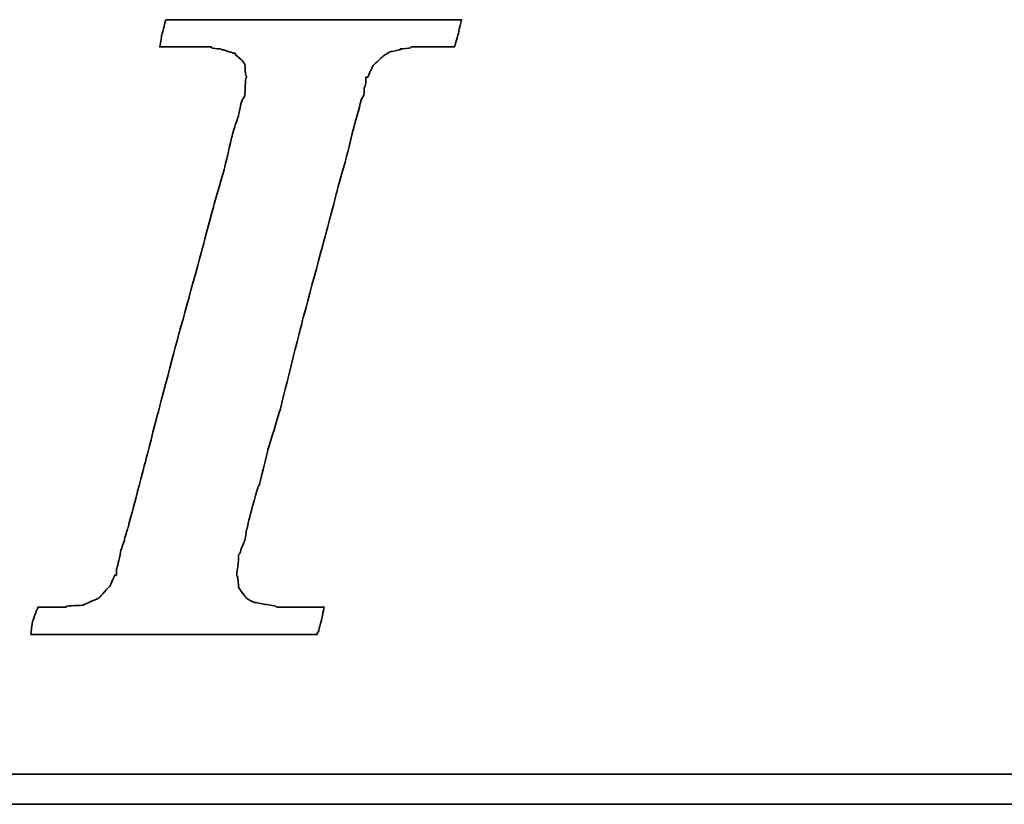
# Model space of a CAD drawing. Header units: millimetres. Extents: x 920 to 1152, y 73 to 164.
# Tile 32 of 50: x 1091.47 to 1094.85, y 95.73 to 98.42. Entities that reach past the tile are written whole.
import ezdxf

# ---------------------------------------------------------------- set-up
doc = ezdxf.new("R2010")
doc.units = ezdxf.units.MM
doc.header["$LTSCALE"] = 0.15
doc.layers.add('DIM', color=4, linetype='CONTINUOUS')
doc.layers.add('layer 1', color=7, linetype='CONTINUOUS')

# ---------------------------------------------------------------- blocks, each defined once
blk = doc.blocks.new('TBI MOTION logo(完整正式版)')
at = {"layer": 'layer 1', "color": 22, "lineweight": 35}
for points, knots in [([(-40.59125, -7.94375), (-40.59125, -7.94375), (-40.97375, -7.94375), (-40.97375, -7.94375), (-40.97375, -7.94375), (-40.97375, -7.94375), (-41.38125, -7.94375), (-41.38125, -7.94375), (-41.38125, -7.94375), (-41.38125, -7.94375), (-41.54875, -7.94375), (-41.54875, -7.94375), (-41.54875, -7.94375), (-41.54875, -7.94375), (-41.59875, -7.94375), (-41.59875, -7.94375), (-41.59875, -7.94375), (-41.59875, -7.94375), (-41.88375, -7.94375), (-41.88375, -7.94375), (-41.88375, -7.94375), (-41.88375, -7.94375), (-41.90875, -7.91875), (-41.90875, -7.91875), (-41.90875, -7.91875), (-41.90875, -7.91875), (-42.19875, -7.87125), (-42.19875, -7.87125), (-42.19875, -7.87125), (-42.19875, -7.87125), (-42.43875, -7.82375), (-42.43875, -7.82375), (-42.43875, -7.82375), (-42.43875, -7.82375), (-42.45875, -7.82375), (-42.45875, -7.82375), (-42.45875, -7.82375), (-42.45875, -7.82375), (-42.48625, -7.82375), (-42.48625, -7.82375), (-42.48625, -7.82375), (-42.48625, -7.82375), (-42.67625, -7.72375), (-42.67625, -7.72375), (-42.67625, -7.72375), (-42.67625, -7.72375), (-42.70125, -7.70375), (-42.70125, -7.70375), (-42.70125, -7.70375), (-42.70125, -7.70375), (-42.72375, -7.67875), (-42.72375, -7.67875), (-42.72375, -7.67875), (-42.72375, -7.67875), (-42.86875, -7.48875), (-42.86875, -7.48875), (-42.86875, -7.48875), (-42.86875, -7.48875), (-42.89375, -7.43875), (-42.89375, -7.43875), (-42.89375, -7.43875), (-42.89375, -7.43875), (-42.91875, -7.38875), (-42.91875, -7.38875), (-42.91875, -7.38875), (-42.91875, -7.38875), (-42.93875, -7.12875), (-42.93875, -7.12875), (-42.93875, -7.12875), (-42.93875, -7.12875), (-42.96375, -7.10375), (-42.96375, -7.10375), (-42.96375, -7.10375), (-42.96375, -7.10375), (-42.96375, -7.05375), (-42.96375, -7.05375), (-42.96375, -7.05375), (-42.96375, -7.05375), (-42.96375, -7.00875), (-42.96375, -7.00875), (-42.96375, -7.00875), (-42.96375, -7.00875), (-42.91875, -6.69625), (-42.91875, -6.69625), (-42.91875, -6.69625), (-42.91875, -6.69625), (-42.91875, -6.62375), (-42.91875, -6.62375), (-42.91875, -6.62375), (-42.91875, -6.62375), (-42.91875, -6.59625), (-42.91875, -6.59625), (-42.91875, -6.59625), (-42.91875, -6.59625), (-42.91875, -6.57375), (-42.91875, -6.57375), (-42.91875, -6.57375), (-42.91875, -6.57375), (-42.91875, -6.52875), (-42.91875, -6.52875), (-42.91875, -6.52875), (-42.91875, -6.52875), (-42.89375, -6.50375), (-42.89375, -6.50375), (-42.89375, -6.50375), (-42.89375, -6.50375), (-42.84375, -6.38375), (-42.84375, -6.38375), (-42.84375, -6.38375), (-42.84375, -6.38375), (-42.84375, -6.35875), (-42.84375, -6.35875), (-42.84375, -6.35875), (-42.84375, -6.35875), (-42.74625, -6.14375), (-42.74625, -6.14375), (-42.74625, -6.14375), (-42.74625, -6.14375), (-42.70125, -5.85375), (-42.70125, -5.85375), (-42.70125, -5.85375), (-42.70125, -5.85375), (-42.60375, -5.47125), (-42.60375, -5.47125), (-42.60375, -5.47125), (-42.60375, -5.47125), (-42.60375, -5.44875), (-42.60375, -5.44875), (-42.60375, -5.44875), (-42.60375, -5.44875), (-42.38875, -4.67875), (-42.38875, -4.67875), (-42.38875, -4.67875), (-42.38875, -4.67875), (-42.36375, -4.65375), (-42.36375, -4.65375), (-42.36375, -4.65375), (-42.36375, -4.65375), (-42.12375, -3.69625), (-42.12375, -3.69625), (-42.12375, -3.69625), (-42.12375, -3.69625), (-42.12375, -3.67374), (-42.12375, -3.67374), (-42.12375, -3.67374), (-42.12375, -3.67374), (-41.78875, -2.59374), (-41.78875, -2.59374), (-41.78875, -2.59374), (-41.78875, -2.59374), (-41.18875, -0.19375), (-41.18875, -0.19375), (-41.18875, -0.19375), (-41.18875, -0.19375), (-40.54375, 2.20624), (-40.54375, 2.20624), (-40.54375, 2.20624), (-40.54375, 2.20624), (-40.25375, 3.30875), (-40.25375, 3.30875), (-40.25375, 3.30875), (-40.25375, 3.30875), (-39.98875, 4.27125), (-39.98875, 4.27125), (-39.98875, 4.27125), (-39.98875, 4.27125), (-39.77375, 5.13125), (-39.77375, 5.13125), (-39.77375, 5.13125), (-39.77375, 5.13125), (-39.67875, 5.47125), (-39.67875, 5.47125), (-39.67875, 5.47125), (-39.67875, 5.47125), (-39.60375, 5.75625), (-39.60375, 5.75625), (-39.60375, 5.75625), (-39.60375, 5.75625), (-39.60375, 5.78125), (-39.60375, 5.78125), (-39.60375, 5.78125), (-39.60375, 5.78125), (-39.50875, 5.97125), (-39.50875, 5.97125), (-39.50875, 5.97125), (-39.50875, 5.97125), (-39.50875, 6.13875), (-39.50875, 6.13875), (-39.50875, 6.13875), (-39.50875, 6.13875), (-39.48625, 6.16625), (-39.48625, 6.16625), (-39.48625, 6.16625), (-39.48625, 6.16625), (-39.46125, 6.28625), (-39.46125, 6.28625), (-39.46125, 6.28625), (-39.46125, 6.28625), (-39.46125, 6.42625), (-39.46125, 6.42625), (-39.46125, 6.42625), (-39.46125, 6.42625), (-39.41375, 6.42625), (-39.41375, 6.42625), (-39.41375, 6.42625), (-39.41375, 6.42625), (-39.29375, 6.69125), (-39.29375, 6.69125), (-39.29375, 6.69125), (-39.29375, 6.69125), (-39.26875, 6.74125), (-39.26875, 6.74125), (-39.26875, 6.74125), (-39.26875, 6.74125), (-39.24375, 6.76625), (-39.24375, 6.76625), (-39.24375, 6.76625), (-39.24375, 6.76625), (-38.98375, 7.00624), (-38.98375, 7.00624), (-38.98375, 7.00624), (-38.98375, 7.00624), (-38.95625, 7.02624), (-38.95625, 7.02624), (-38.95625, 7.02624), (-38.95625, 7.02624), (-38.78875, 7.12624), (-38.78875, 7.12624), (-38.78875, 7.12624), (-38.78875, 7.12624), (-38.76375, 7.12624), (-38.76375, 7.12624), (-38.76375, 7.12624), (-38.76375, 7.12624), (-38.74375, 7.12624), (-38.74375, 7.12624), (-38.74375, 7.12624), (-38.74375, 7.12624), (-38.52875, 7.17125), (-38.52875, 7.17125), (-38.52875, 7.17125), (-38.52875, 7.17125), (-38.52875, 7.19624), (-38.52875, 7.19624), (-38.52875, 7.19624), (-38.52875, 7.19624), (-38.50375, 7.19624), (-38.50375, 7.19624), (-38.50375, 7.19624), (-38.50375, 7.19624), (-38.26125, 7.21875), (-38.26125, 7.21875), (-38.26125, 7.21875), (-38.26125, 7.21875), (-38.23875, 7.24624), (-38.23875, 7.24624), (-38.23875, 7.24624), (-38.23875, 7.24624), (-38.21625, 7.24624), (-38.21625, 7.24624), (-38.21625, 7.24624), (-38.21625, 7.24624), (-38.18875, 7.24624), (-38.18875, 7.24624), (-38.18875, 7.24624), (-38.18875, 7.24624), (-37.90375, 7.24624), (-37.90375, 7.24624), (-37.90375, 7.24624), (-37.90375, 7.24624), (-37.85375, 7.24624), (-37.85375, 7.24624), (-37.85375, 7.24624), (-37.85375, 7.24624), (-37.75875, 7.24624), (-37.75875, 7.24624), (-37.75875, 7.24624), (-37.75875, 7.24624), (-37.42375, 7.24624), (-37.42375, 7.24624), (-37.42375, 7.24624), (-37.42375, 7.24624), (-37.08875, 7.24624), (-37.08875, 7.24624), (-37.08875, 7.24624), (-37.08875, 7.24624), (-37.06375, 7.24624), (-37.06375, 7.24624), (-37.06375, 7.24624), (-37.06375, 7.24624), (-37.06375, 7.26624), (-37.06375, 7.26624), (-37.06375, 7.26624), (-37.06375, 7.26624), (-37.03875, 7.29125), (-37.03875, 7.29125), (-37.03875, 7.29125), (-37.03875, 7.29125), (-37.03875, 7.31625), (-37.03875, 7.31625), (-37.03875, 7.31625), (-37.03875, 7.31625), (-36.94125, 7.67625), (-36.94125, 7.67625), (-36.94125, 7.67625), (-36.94125, 7.67625), (-36.86875, 7.98625), (-36.86875, 7.98625), (-36.86875, 7.98625), (-36.86875, 7.98625), (-36.98875, 7.98625), (-36.98875, 7.98625), (-36.98875, 7.98625), (-36.98875, 7.98625), (-37.42375, 7.98625), (-37.42375, 7.98625), (-37.42375, 7.98625), (-37.42375, 7.98625), (-37.94875, 7.98625), (-37.94875, 7.98625), (-37.94875, 7.98625), (-37.94875, 7.98625), (-38.57375, 7.98625), (-38.57375, 7.98625), (-38.57375, 7.98625), (-38.57375, 7.98625), (-39.29375, 7.98625), (-39.29375, 7.98625), (-39.29375, 7.98625), (-39.29375, 7.98625), (-40.82875, 7.98625), (-40.82875, 7.98625), (-40.82875, 7.98625), (-40.82875, 7.98625), (-42.36375, 7.98625), (-42.36375, 7.98625), (-42.36375, 7.98625), (-42.36375, 7.98625), (-43.08375, 7.98625), (-43.08375, 7.98625), (-43.08375, 7.98625), (-43.08375, 7.98625), (-43.70875, 7.98625), (-43.70875, 7.98625), (-43.70875, 7.98625), (-43.70875, 7.98625), (-44.23375, 7.98625), (-44.23375, 7.98625), (-44.23375, 7.98625), (-44.23375, 7.98625), (-44.66875, 7.98625), (-44.66875, 7.98625), (-44.66875, 7.98625), (-44.66875, 7.98625), (-44.88375, 7.98625), (-44.88375, 7.98625), (-44.88375, 7.98625), (-44.88375, 7.98625), (-44.90875, 7.94125), (-44.90875, 7.94125), (-44.90875, 7.94125), (-44.90875, 7.94125), (-44.90875, 7.91625), (-44.90875, 7.91625), (-44.90875, 7.91625), (-44.90875, 7.91625), (-45.00375, 7.55625), (-45.00375, 7.55625), (-45.00375, 7.55625), (-45.00375, 7.55625), (-45.05375, 7.24624), (-45.05375, 7.24624), (-45.05375, 7.24624), (-45.05375, 7.24624), (-44.61875, 7.24624), (-44.61875, 7.24624), (-44.61875, 7.24624), (-44.61875, 7.24624), (-44.11375, 7.24624), (-44.11375, 7.24624), (-44.11375, 7.24624), (-44.11375, 7.24624), (-43.99375, 7.24624), (-43.99375, 7.24624), (-43.99375, 7.24624), (-43.99375, 7.24624), (-43.94625, 7.24624), (-43.94625, 7.24624), (-43.94625, 7.24624), (-43.94625, 7.24624), (-43.92374, 7.24624), (-43.92374, 7.24624), (-43.92374, 7.24624), (-43.92374, 7.24624), (-43.65875, 7.24624), (-43.65875, 7.24624), (-43.65875, 7.24624), (-43.65875, 7.24624), (-43.63875, 7.21875), (-43.63875, 7.21875), (-43.63875, 7.21875), (-43.63875, 7.21875), (-43.46875, 7.19624), (-43.46875, 7.19624), (-43.46875, 7.19624), (-43.46875, 7.19624), (-43.39875, 7.19624), (-43.39875, 7.19624), (-43.39875, 7.19624), (-43.39875, 7.19624), (-43.37125, 7.17125), (-43.37125, 7.17125), (-43.37125, 7.17125), (-43.37125, 7.17125), (-43.34875, 7.17125), (-43.34875, 7.17125), (-43.34875, 7.17125), (-43.34875, 7.17125), (-43.20375, 7.12624), (-43.20375, 7.12624), (-43.20375, 7.12624), (-43.20375, 7.12624), (-43.05875, 7.07624), (-43.05875, 7.07624), (-43.05875, 7.07624), (-43.05875, 7.07624), (-43.01375, 7.07624), (-43.01375, 7.07624), (-43.01375, 7.07624), (-43.01375, 7.07624), (-42.98875, 7.02624), (-42.98875, 7.02624), (-42.98875, 7.02624), (-42.98875, 7.02624), (-42.79875, 6.86125), (-42.79875, 6.86125), (-42.79875, 6.86125), (-42.79875, 6.86125), (-42.77375, 6.81125), (-42.77375, 6.81125), (-42.77375, 6.81125), (-42.77375, 6.81125), (-42.74625, 6.76625), (-42.74625, 6.76625), (-42.74625, 6.76625), (-42.74625, 6.76625), (-42.72375, 6.47625), (-42.72375, 6.47625), (-42.72375, 6.47625), (-42.72375, 6.47625), (-42.70125, 6.45124), (-42.70125, 6.45124), (-42.70125, 6.45124), (-42.70125, 6.45124), (-42.70125, 6.42625), (-42.70125, 6.42625), (-42.70125, 6.42625), (-42.70125, 6.42625), (-42.72375, 6.40625), (-42.72375, 6.40625), (-42.72375, 6.40625), (-42.72375, 6.40625), (-42.74625, 5.97125), (-42.74625, 5.97125), (-42.74625, 5.97125), (-42.74625, 5.97125), (-42.74625, 5.94625), (-42.74625, 5.94625), (-42.74625, 5.94625), (-42.74625, 5.94625), (-42.74625, 5.92625), (-42.74625, 5.92625), (-42.74625, 5.92625), (-42.74625, 5.92625), (-42.77375, 5.87625), (-42.77375, 5.87625), (-42.77375, 5.87625), (-42.77375, 5.87625), (-42.81875, 5.80625), (-42.81875, 5.80625), (-42.81875, 5.80625), (-42.81875, 5.80625), (-42.86875, 5.63625), (-42.86875, 5.63625), (-42.86875, 5.63625), (-42.86875, 5.63625), (-42.91875, 5.39625), (-42.91875, 5.39625), (-42.91875, 5.39625), (-42.91875, 5.39625), (-42.91875, 5.37124), (-42.91875, 5.37124), (-42.91875, 5.37124), (-42.91875, 5.37124), (-43.01375, 5.10874), (-43.01375, 5.10874), (-43.01375, 5.10874), (-43.01375, 5.10874), (-43.10875, 4.77124), (-43.10875, 4.77124), (-43.10875, 4.77124), (-43.10875, 4.77124), (-43.29875, 3.95625), (-43.29875, 3.95625), (-43.29875, 3.95625), (-43.29875, 3.95625), (-43.58875, 2.95125), (-43.58875, 2.95125), (-43.58875, 2.95125), (-43.58875, 2.95125), (-43.87375, 1.87125), (-43.87375, 1.87125), (-43.87375, 1.87125), (-43.87375, 1.87125), (-44.52625, -0.50374), (-44.52625, -0.50374), (-44.52625, -0.50374), (-44.52625, -0.50374), (-45.14875, -2.85375), (-45.14875, -2.85375), (-45.14875, -2.85375), (-45.14875, -2.85375), (-45.43375, -3.95875), (-45.43375, -3.95875), (-45.43375, -3.95875), (-45.43375, -3.95875), (-45.69875, -4.96875), (-45.69875, -4.96875), (-45.69875, -4.96875), (-45.69875, -4.96875), (-45.91375, -5.78375), (-45.91375, -5.78375), (-45.91375, -5.78375), (-45.91375, -5.78375), (-46.01375, -6.11875), (-46.01375, -6.11875), (-46.01375, -6.11875), (-46.01375, -6.11875), (-46.01375, -6.14375), (-46.01375, -6.14375), (-46.01375, -6.14375), (-46.01375, -6.14375), (-46.10875, -6.40875), (-46.10875, -6.40875), (-46.10875, -6.40875), (-46.10875, -6.40875), (-46.15375, -6.64875), (-46.15375, -6.64875), (-46.15375, -6.64875), (-46.15375, -6.64875), (-46.20375, -6.83875), (-46.20375, -6.83875), (-46.20375, -6.83875), (-46.20375, -6.83875), (-46.22875, -6.93375), (-46.22875, -6.93375), (-46.22875, -6.93375), (-46.22875, -6.93375), (-46.22875, -7.07875), (-46.22875, -7.07875), (-46.22875, -7.07875), (-46.22875, -7.07875), (-46.27375, -7.07875), (-46.27375, -7.07875), (-46.27375, -7.07875), (-46.27375, -7.07875), (-46.39375, -7.34375), (-46.39375, -7.34375), (-46.39375, -7.34375), (-46.39375, -7.34375), (-46.39375, -7.36875), (-46.39375, -7.36875), (-46.39375, -7.36875), (-46.39375, -7.36875), (-46.42125, -7.38875), (-46.42125, -7.38875), (-46.42125, -7.38875), (-46.42125, -7.38875), (-46.68375, -7.67875), (-46.68375, -7.67875), (-46.68375, -7.67875), (-46.68375, -7.67875), (-46.70875, -7.70375), (-46.70875, -7.70375), (-46.70875, -7.70375), (-46.70875, -7.70375), (-46.75375, -7.72375), (-46.75375, -7.72375), (-46.75375, -7.72375), (-46.75375, -7.72375), (-47.08875, -7.87125), (-47.08875, -7.87125), (-47.08875, -7.87125), (-47.08875, -7.87125), (-47.11625, -7.87125), (-47.11625, -7.87125), (-47.11625, -7.87125), (-47.11625, -7.87125), (-47.13875, -7.89375), (-47.13875, -7.89375), (-47.13875, -7.89375), (-47.13875, -7.89375), (-47.56875, -7.91875), (-47.56875, -7.91875), (-47.56875, -7.91875), (-47.56875, -7.91875), (-47.59625, -7.94375), (-47.59625, -7.94375), (-47.59625, -7.94375), (-47.59625, -7.94375), (-47.64375, -7.94375), (-47.64375, -7.94375), (-47.64375, -7.94375), (-47.64375, -7.94375), (-47.73625, -7.94375), (-47.73625, -7.94375), (-47.73625, -7.94375), (-47.73625, -7.94375), (-48.07375, -7.94375), (-48.07375, -7.94375), (-48.07375, -7.94375), (-48.07375, -7.94375), (-48.36125, -7.94375), (-48.36125, -7.94375), (-48.36125, -7.94375), (-48.36125, -7.94375), (-48.36125, -7.96625), (-48.36125, -7.96625), (-48.36125, -7.96625), (-48.36125, -7.96625), (-48.36125, -7.99125), (-48.36125, -7.99125), (-48.36125, -7.99125), (-48.36125, -7.99125), (-48.38875, -8.01375), (-48.38875, -8.01375), (-48.38875, -8.01375), (-48.38875, -8.01375), (-48.50875, -8.34875), (-48.50875, -8.34875), (-48.50875, -8.34875), (-48.50875, -8.34875), (-48.55375, -8.68625), (-48.55375, -8.68625), (-48.55375, -8.68625), (-48.55375, -8.68625), (-48.45875, -8.68625), (-48.45875, -8.68625), (-48.45875, -8.68625), (-48.45875, -8.68625), (-48.07375, -8.68625), (-48.07375, -8.68625), (-48.07375, -8.68625), (-48.07375, -8.68625), (-47.52375, -8.68625), (-47.52375, -8.68625), (-47.52375, -8.68625), (-47.52375, -8.68625), (-46.92375, -8.68625), (-46.92375, -8.68625), (-46.92375, -8.68625), (-46.92375, -8.68625), (-46.25375, -8.68625), (-46.25375, -8.68625), (-46.25375, -8.68625), (-46.25375, -8.68625), (-46.20375, -8.68625), (-46.20375, -8.68625), (-46.20375, -8.68625), (-46.20375, -8.68625), (-44.71375, -8.68625), (-44.71375, -8.68625), (-44.71375, -8.68625), (-44.71375, -8.68625), (-43.22875, -8.68625), (-43.22875, -8.68625), (-43.22875, -8.68625), (-43.22875, -8.68625), (-42.55875, -8.68625), (-42.55875, -8.68625), (-42.55875, -8.68625), (-42.55875, -8.68625), (-42.50875, -8.68625), (-42.50875, -8.68625), (-42.50875, -8.68625), (-42.50875, -8.68625), (-41.93375, -8.68625), (-41.93375, -8.68625), (-41.93375, -8.68625), (-41.93375, -8.68625), (-41.38125, -8.68625), (-41.38125, -8.68625), (-41.38125, -8.68625), (-41.38125, -8.68625), (-40.97375, -8.68625), (-40.97375, -8.68625), (-40.97375, -8.68625), (-40.97375, -8.68625), (-40.78125, -8.68625), (-40.78125, -8.68625), (-40.78125, -8.68625), (-40.78125, -8.68625), (-40.78125, -8.63875), (-40.78125, -8.63875), (-40.78125, -8.63875), (-40.78125, -8.63875), (-40.75875, -8.63875), (-40.75875, -8.63875), (-40.75875, -8.63875), (-40.75875, -8.63875), (-40.66375, -8.27875), (-40.66375, -8.27875), (-40.66375, -8.27875), (-40.66375, -8.27875), (-40.59125, -7.94375), (-40.59125, -7.94375)], [0, 0, 0, 0, 0.00558659, 0.00558659, 0.00558659, 0.0055866, 0.01117318, 0.01117318, 0.01117318, 0.01117319, 0.01675978, 0.01675978, 0.01675978, 0.01675979, 0.02234637, 0.02234637, 0.02234637, 0.02234638, 0.02793296, 0.02793296, 0.02793296, 0.02793297, 0.03351955, 0.03351955, 0.03351955, 0.03351956, 0.03910615, 0.03910615, 0.03910615, 0.03910616, 0.04469274, 0.04469274, 0.04469274, 0.04469275, 0.05027933, 0.05027933, 0.05027933, 0.05027934, 0.05586592, 0.05586592, 0.05586592, 0.05586593, 0.06145251, 0.06145251, 0.06145251, 0.06145252, 0.06703911, 0.06703911, 0.06703911, 0.06703912, 0.0726257, 0.0726257, 0.0726257, 0.07262571, 0.07821229, 0.07821229, 0.07821229, 0.0782123, 0.08379888, 0.08379888, 0.08379888, 0.08379889, 0.08938547, 0.08938547, 0.08938547, 0.08938548, 0.09497207, 0.09497207, 0.09497207, 0.09497208, 0.10055866, 0.10055866, 0.10055866, 0.10055867, 0.10614525, 0.10614525, 0.10614525, 0.10614526, 0.11173184, 0.11173184, 0.11173184, 0.11173185, 0.11731844, 0.11731844, 0.11731844, 0.11731845, 0.12290503, 0.12290503, 0.12290503, 0.12290504, 0.12849162, 0.12849162, 0.12849162, 0.12849163, 0.13407821, 0.13407821, 0.13407821, 0.13407822, 0.1396648, 0.1396648, 0.1396648, 0.13966481, 0.1452514, 0.1452514, 0.1452514, 0.14525141, 0.15083799, 0.15083799, 0.15083799, 0.150838, 0.15642458, 0.15642458, 0.15642458, 0.15642459, 0.16201117, 0.16201117, 0.16201117, 0.16201118, 0.16759777, 0.16759777, 0.16759777, 0.16759778, 0.17318436, 0.17318436, 0.17318436, 0.17318437, 0.17877095, 0.17877095, 0.17877095, 0.17877096, 0.18435754, 0.18435754, 0.18435754, 0.18435755, 0.18994413, 0.18994413, 0.18994413, 0.18994414, 0.19553073, 0.19553073, 0.19553073, 0.19553074, 0.20111732, 0.20111732, 0.20111732, 0.20111733, 0.20670391, 0.20670391, 0.20670391, 0.20670392, 0.2122905, 0.2122905, 0.2122905, 0.21229051, 0.21787709, 0.21787709, 0.21787709, 0.2178771, 0.22346369, 0.22346369, 0.22346369, 0.2234637, 0.22905028, 0.22905028, 0.22905028, 0.22905029, 0.23463687, 0.23463687, 0.23463687, 0.23463688, 0.24022346, 0.24022346, 0.24022346, 0.24022347, 0.24581006, 0.24581006, 0.24581006, 0.24581007, 0.25139665, 0.25139665, 0.25139665, 0.25139666, 0.25698324, 0.25698324, 0.25698324, 0.25698325, 0.26256983, 0.26256983, 0.26256983, 0.26256984, 0.26815642, 0.26815642, 0.26815642, 0.26815643, 0.27374302, 0.27374302, 0.27374302, 0.27374303, 0.27932961, 0.27932961, 0.27932961, 0.27932962, 0.2849162, 0.2849162, 0.2849162, 0.28491621, 0.29050279, 0.29050279, 0.29050279, 0.2905028, 0.29608939, 0.29608939, 0.29608939, 0.2960894, 0.30167598, 0.30167598, 0.30167598, 0.30167599, 0.30726257, 0.30726257, 0.30726257, 0.30726258, 0.31284916, 0.31284916, 0.31284916, 0.31284917, 0.31843575, 0.31843575, 0.31843575, 0.31843576, 0.32402235, 0.32402235, 0.32402235, 0.32402236, 0.32960894, 0.32960894, 0.32960894, 0.32960895, 0.33519553, 0.33519553, 0.33519553, 0.33519554, 0.34078212, 0.34078212, 0.34078212, 0.34078213, 0.34636872, 0.34636872, 0.34636872, 0.34636873, 0.35195531, 0.35195531, 0.35195531, 0.35195532, 0.3575419, 0.3575419, 0.3575419, 0.35754191, 0.36312849, 0.36312849, 0.36312849, 0.3631285, 0.36871508, 0.36871508, 0.36871508, 0.36871509, 0.37430168, 0.37430168, 0.37430168, 0.37430169, 0.37988827, 0.37988827, 0.37988827, 0.37988828, 0.38547486, 0.38547486, 0.38547486, 0.38547487, 0.39106145, 0.39106145, 0.39106145, 0.39106146, 0.39664804, 0.39664804, 0.39664804, 0.39664805, 0.40223464, 0.40223464, 0.40223464, 0.40223465, 0.40782123, 0.40782123, 0.40782123, 0.40782124, 0.41340782, 0.41340782, 0.41340782, 0.41340783, 0.41899441, 0.41899441, 0.41899441, 0.41899442, 0.42458101, 0.42458101, 0.42458101, 0.42458102, 0.4301676, 0.4301676, 0.4301676, 0.43016761, 0.43575419, 0.43575419, 0.43575419, 0.4357542, 0.44134078, 0.44134078, 0.44134078, 0.44134079, 0.44692737, 0.44692737, 0.44692737, 0.44692738, 0.45251397, 0.45251397, 0.45251397, 0.45251398, 0.45810056, 0.45810056, 0.45810056, 0.45810057, 0.46368715, 0.46368715, 0.46368715, 0.46368716, 0.46927374, 0.46927374, 0.46927374, 0.46927375, 0.47486034, 0.47486034, 0.47486034, 0.47486035, 0.48044693, 0.48044693, 0.48044693, 0.48044694, 0.48603352, 0.48603352, 0.48603352, 0.48603353, 0.49162011, 0.49162011, 0.49162011, 0.49162012, 0.4972067, 0.4972067, 0.4972067, 0.49720671, 0.5027933, 0.5027933, 0.5027933, 0.50279331, 0.50837989, 0.50837989, 0.50837989, 0.5083799, 0.51396648, 0.51396648, 0.51396648, 0.51396649, 0.51955307, 0.51955307, 0.51955307, 0.51955308, 0.52513966, 0.52513966, 0.52513966, 0.52513967, 0.53072626, 0.53072626, 0.53072626, 0.53072627, 0.53631285, 0.53631285, 0.53631285, 0.53631286, 0.54189944, 0.54189944, 0.54189944, 0.54189945, 0.54748603, 0.54748603, 0.54748603, 0.54748604, 0.55307263, 0.55307263, 0.55307263, 0.55307264, 0.55865922, 0.55865922, 0.55865922, 0.55865923, 0.56424581, 0.56424581, 0.56424581, 0.56424582, 0.5698324, 0.5698324, 0.5698324, 0.56983241, 0.57541899, 0.57541899, 0.57541899, 0.575419, 0.58100559, 0.58100559, 0.58100559, 0.5810056, 0.58659218, 0.58659218, 0.58659218, 0.58659219, 0.59217877, 0.59217877, 0.59217877, 0.59217878, 0.59776536, 0.59776536, 0.59776536, 0.59776537, 0.60335196, 0.60335196, 0.60335196, 0.60335197, 0.60893855, 0.60893855, 0.60893855, 0.60893856, 0.61452514, 0.61452514, 0.61452514, 0.61452515, 0.62011173, 0.62011173, 0.62011173, 0.62011174, 0.62569832, 0.62569832, 0.62569832, 0.62569833, 0.63128492, 0.63128492, 0.63128492, 0.63128493, 0.63687151, 0.63687151, 0.63687151, 0.63687152, 0.6424581, 0.6424581, 0.6424581, 0.64245811, 0.64804469, 0.64804469, 0.64804469, 0.6480447, 0.65363128, 0.65363128, 0.65363128, 0.65363129, 0.65921788, 0.65921788, 0.65921788, 0.65921789, 0.66480447, 0.66480447, 0.66480447, 0.66480448, 0.67039106, 0.67039106, 0.67039106, 0.67039107, 0.67597765, 0.67597765, 0.67597765, 0.67597766, 0.68156425, 0.68156425, 0.68156425, 0.68156426, 0.68715084, 0.68715084, 0.68715084, 0.68715085, 0.69273743, 0.69273743, 0.69273743, 0.69273744, 0.69832402, 0.69832402, 0.69832402, 0.69832403, 0.70391061, 0.70391061, 0.70391061, 0.70391062, 0.70949721, 0.70949721, 0.70949721, 0.70949722, 0.7150838, 0.7150838, 0.7150838, 0.71508381, 0.72067039, 0.72067039, 0.72067039, 0.7206704, 0.72625698, 0.72625698, 0.72625698, 0.72625699, 0.73184358, 0.73184358, 0.73184358, 0.73184359, 0.73743017, 0.73743017, 0.73743017, 0.73743018, 0.74301676, 0.74301676, 0.74301676, 0.74301677, 0.74860335, 0.74860335, 0.74860335, 0.74860336, 0.75418994, 0.75418994, 0.75418994, 0.75418995, 0.75977654, 0.75977654, 0.75977654, 0.75977655, 0.76536313, 0.76536313, 0.76536313, 0.76536314, 0.77094972, 0.77094972, 0.77094972, 0.77094973, 0.77653631, 0.77653631, 0.77653631, 0.77653632, 0.78212291, 0.78212291, 0.78212291, 0.78212292, 0.7877095, 0.7877095, 0.7877095, 0.78770951, 0.79329609, 0.79329609, 0.79329609, 0.7932961, 0.79888268, 0.79888268, 0.79888268, 0.79888269, 0.80446927, 0.80446927, 0.80446927, 0.80446928, 0.81005587, 0.81005587, 0.81005587, 0.81005588, 0.81564246, 0.81564246, 0.81564246, 0.81564247, 0.82122905, 0.82122905, 0.82122905, 0.82122906, 0.82681564, 0.82681564, 0.82681564, 0.82681565, 0.83240223, 0.83240223, 0.83240223, 0.83240224, 0.83798883, 0.83798883, 0.83798883, 0.83798884, 0.84357542, 0.84357542, 0.84357542, 0.84357543, 0.84916201, 0.84916201, 0.84916201, 0.84916202, 0.8547486, 0.8547486, 0.8547486, 0.85474861, 0.8603352, 0.8603352, 0.8603352, 0.86033521, 0.86592179, 0.86592179, 0.86592179, 0.8659218, 0.87150838, 0.87150838, 0.87150838, 0.87150839, 0.87709497, 0.87709497, 0.87709497, 0.87709498, 0.88268156, 0.88268156, 0.88268156, 0.88268157, 0.88826816, 0.88826816, 0.88826816, 0.88826817, 0.89385475, 0.89385475, 0.89385475, 0.89385476, 0.89944134, 0.89944134, 0.89944134, 0.89944135, 0.90502793, 0.90502793, 0.90502793, 0.90502794, 0.91061453, 0.91061453, 0.91061453, 0.91061454, 0.91620112, 0.91620112, 0.91620112, 0.91620113, 0.92178771, 0.92178771, 0.92178771, 0.92178772, 0.9273743, 0.9273743, 0.9273743, 0.92737431, 0.93296089, 0.93296089, 0.93296089, 0.9329609, 0.93854749, 0.93854749, 0.93854749, 0.9385475, 0.94413408, 0.94413408, 0.94413408, 0.94413409, 0.94972067, 0.94972067, 0.94972067, 0.94972068, 0.95530726, 0.95530726, 0.95530726, 0.95530727, 0.96089385, 0.96089385, 0.96089385, 0.96089386, 0.96648045, 0.96648045, 0.96648045, 0.96648046, 0.97206704, 0.97206704, 0.97206704, 0.97206705, 0.97765363, 0.97765363, 0.97765363, 0.97765364, 0.98324022, 0.98324022, 0.98324022, 0.98324023, 0.98882682, 0.98882682, 0.98882682, 0.98882683, 0.99441341, 0.99441341, 0.99441341, 0.99441342, 1, 1, 1, 1]), ([(75.90875, -9.47875), (75.90875, -9.47875), (75.90875, -12.28625), (75.90875, -12.28625), (75.90875, -12.28625), (75.90875, -12.28625), (75.90875, -12.47875), (75.90875, -12.47875), (75.90875, -12.47875), (75.90875, -12.47875), (75.71625, -12.47875), (75.71625, -12.47875), (75.71625, -12.47875), (75.71625, -12.47875), (-88.32875, -12.47875), (-88.32875, -12.47875), (-88.32875, -12.47875), (-88.32875, -12.47875), (-88.32875, -13.29375), (-88.32875, -13.29375), (-88.32875, -13.29375), (-88.32875, -13.29375), (82.89125, -13.29375), (82.89125, -13.29375), (82.89125, -13.29375), (82.89125, -13.29375), (75.90875, -9.47875), (75.90875, -9.47875)], [0, 0, 0, 0, 0.14285714, 0.14285714, 0.14285714, 0.14285715, 0.28571429, 0.28571429, 0.28571429, 0.2857143, 0.42857143, 0.42857143, 0.42857143, 0.42857144, 0.57142857, 0.57142857, 0.57142857, 0.57142858, 0.71428571, 0.71428571, 0.71428571, 0.71428572, 0.85714286, 0.85714286, 0.85714286, 0.85714287, 1, 1, 1, 1])]:
    blk.add_open_spline(points, degree=3, knots=knots, dxfattribs=at)

msp = doc.modelspace()

# ---------------------------------------------------------------- block references
at = {"layer": 'DIM', "color": 7, "xscale": 0.1265115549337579, "yscale": 0.1265115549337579, "zscale": 0.1265115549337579}
msp.add_blockref('TBI MOTION logo(完整正式版)', (1097.6504, 97.4094), dxfattribs=at)

doc.saveas('drawing.dxf')
